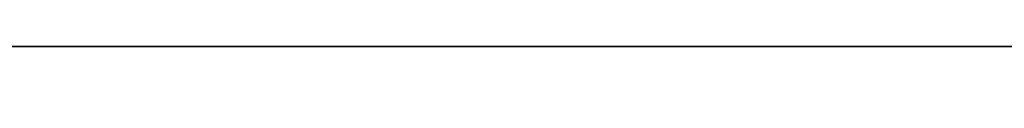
# Model space of a CAD drawing. Header units: millimetres. Extents: x -309 to 8309, y -96 to 57.
# Tile 26 of 95: x 1280.997 to 1307.176, y -0.938 to 0. Entities that reach past the tile are written whole.
import ezdxf

# ---------------------------------------------------------------- set-up
doc = ezdxf.new("R2010")
doc.units = ezdxf.units.MM
doc.layers.add('151', color=7, linetype='Continuous', true_color=0xffffff)

# ---------------------------------------------------------------- blocks, each defined once
blk = doc.blocks.new('UG_SURFACE_008')
at = {"layer": '151', "color": 252, "linetype": 'Continuous', "lineweight": 35}
for points in [[(1378, -37.3), (1191, -37.3), (1191, 0), (1378, 0)], [(1191, 0), (1191, 0, 2017), (1378, 0, 2017), (1378, 0)], [(1378, 0, 2017), (1191, 0, 2017), (1191, -39.3, 2017), (1378, -39.3, 2017)]]:
    blk.add_3dface(points, dxfattribs=at)

msp = doc.modelspace()

# ---------------------------------------------------------------- linework, layer by layer
at = {"layer": '151', "color": 252, "linetype": 'Continuous', "lineweight": 35}
for p, q in [((1378, 0, 2017), (1191, 0, 2017)), ((1378, 0), (1191, 0))]:
    msp.add_line(p, q, dxfattribs=at)

# ---------------------------------------------------------------- block references
msp.add_blockref('UG_SURFACE_008', (0, 0), dxfattribs=at)

doc.saveas('drawing.dxf')
